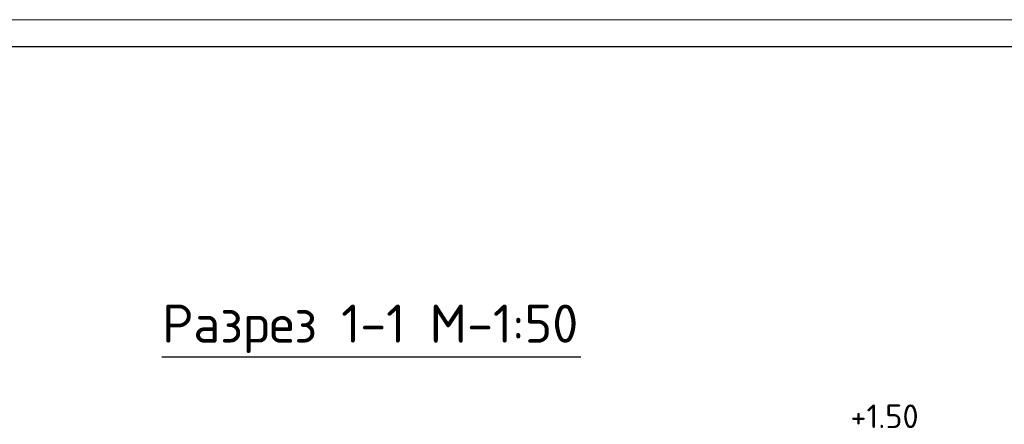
# Model space of a CAD drawing. Header units: millimetres. Extents: x -2765404 to 1548445, y -374876 to 1313256.
# Tile 12 of 77: x 30614 to 48707, y -288867 to -281435. Entities that reach past the tile are written whole.
import ezdxf

# ---------------------------------------------------------------- set-up
doc = ezdxf.new("R2010")
doc.units = ezdxf.units.MM
for name, color, linetype in [('PDF _PDF _Текст', 7, 'Continuous'), ('PDF _Текст', 7, 'Continuous'), ('PDF _ЭМ', 7, 'Continuous')]:
    doc.layers.add(name, color=color, linetype=linetype)
doc.styles.add('PDF ISOCPEUR', font='isocpeur.ttf')

msp = doc.modelspace()

# ---------------------------------------------------------------- linework, layer by layer
at = {"layer": 'PDF _PDF _Текст', "lineweight": 25}
msp.add_lwpolyline([(33228, -287629), (36658, -287629), (38266, -287629), (38898, -287629), (40927, -287629)], dxfattribs=at)
at = {"layer": 'PDF _ЭМ', "lineweight": 20}
msp.add_lwpolyline([(57755, -311132), (57755, -281435), (15757, -281435), (15757, -311132), (57755, -311132), (57755, -281435), (15757, -281435), (15757, -311132)], dxfattribs=at)
at = {"layer": 'PDF _ЭМ', "lineweight": 30}
msp.add_lwpolyline([(17756, -302133), (16556, -302133), (16556, -310632), (17756, -310632), (57255, -310632), (57255, -281935), (17756, -281935), (17756, -310632)], dxfattribs=at)

# ---------------------------------------------------------------- texts
at = {"layer": 'PDF _Текст', "insert": (33228, -287558), "char_height": 700, "attachment_point": 7, "style": 'PDF ISOCPEUR'}
msp.add_mtext('Разрез 1-1 М-1:50', dxfattribs=at)
at = {"layer": 'PDF _Текст', "color": 1, "insert": (45879, -288937), "char_height": 434.1, "attachment_point": 7, "style": 'PDF ISOCPEUR'}
msp.add_mtext('+1.50', dxfattribs=at)

doc.saveas('drawing.dxf')
